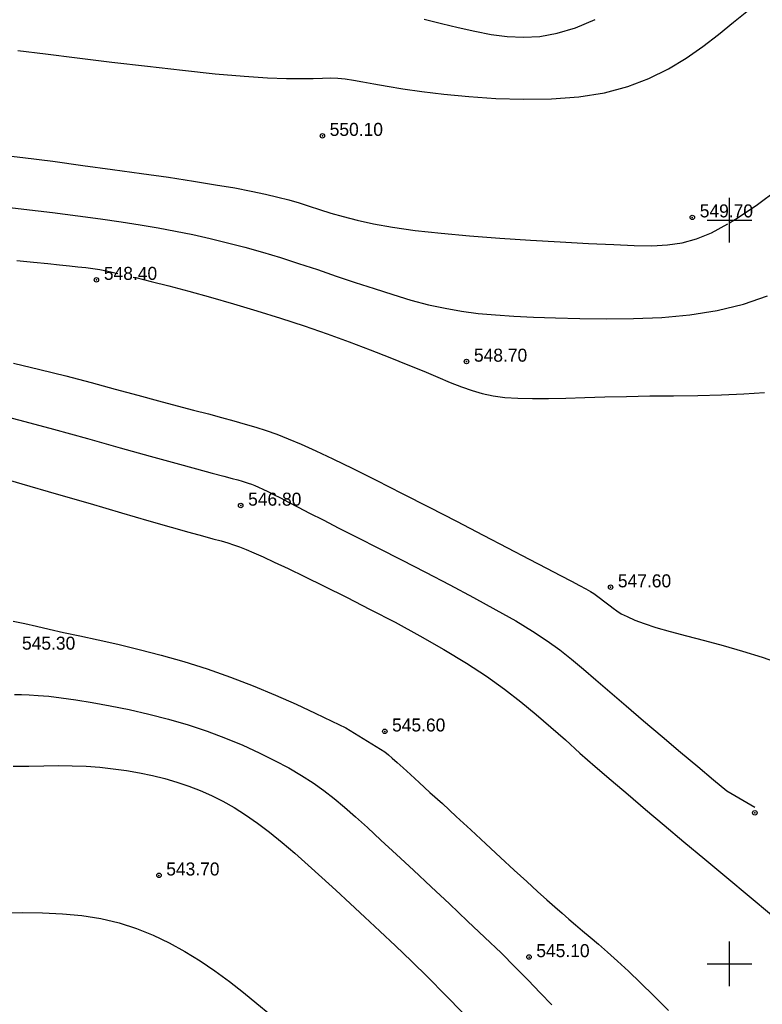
# Model space of a CAD drawing. Extents: x 0 to 361260, y 0 to 4201817.
# Tile 164 of 256: x 360202 to 360252, y 4200647 to 4200713. Entities that reach past the tile are written whole.
import ezdxf

# ---------------------------------------------------------------- set-up
doc = ezdxf.new("R2010")
doc.units = 0
doc.header["$LTSCALE"] = 0.5
doc.header["$MEASUREMENT"] = 0
doc.header["$PDMODE"] = 32
doc.header["$PDSIZE"] = 0.3
doc.linetypes.add('CONTI', pattern=[0])
for name, color, linetype in [('(004) Точки рельефа', 7, 'Continuous'), ('GORIZDEFAULT', 32, 'CONTI'), ('PI_TTDEFAULT', 5, 'CONTI'), ('SETKR', 2, 'CONTI')]:
    doc.layers.add(name, color=color, linetype=linetype)
doc.styles.add('D-431', font='txt')

# ---------------------------------------------------------------- blocks, each defined once
blk = doc.blocks.new('BL_333')
at = {"color": 0}
for p, q in [((0, -1.5), (0, 1.5)), ((-1.5, 0), (1.5, 0))]:
    blk.add_line(p, q, dxfattribs=at)

msp = doc.modelspace()

# ---------------------------------------------------------------- linework, layer by layer
at = {"layer": 'GORIZDEFAULT', "color": 32}
for points in [[(360202.21, 4200711.4, 550.5), (360204.05, 4200711.17, 550.5), (360206.19, 4200710.9, 550.5), (360208.51, 4200710.62, 550.5), (360210.91, 4200710.34, 550.5), (360213.26, 4200710.07, 550.5), (360215.46, 4200709.84, 550.5), (360217.4, 4200709.67, 550.5), (360218.98, 4200709.57, 550.5), (360220.25, 4200709.52, 550.5), (360221.25, 4200709.51, 550.5), (360222.04, 4200709.52, 550.5), (360222.67, 4200709.54, 550.5), (360223.21, 4200709.56, 550.5), (360223.7, 4200709.55, 550.5), (360224.2, 4200709.5, 550.5), (360224.75, 4200709.41, 550.5), (360225.38, 4200709.3, 550.5), (360226.12, 4200709.16, 550.5), (360227, 4200709, 550.5), (360228.06, 4200708.82, 550.5), (360229.33, 4200708.64, 550.5), (360230.82, 4200708.46, 550.5), (360232.5, 4200708.3, 550.5), (360234.3, 4200708.18, 550.5), (360236.17, 4200708.13, 550.5), (360238.05, 4200708.16, 550.5), (360239.88, 4200708.29, 550.5), (360241.6, 4200708.56, 550.5), (360243.17, 4200708.98, 550.5), (360244.59, 4200709.52, 550.5), (360245.9, 4200710.16, 550.5), (360247.09, 4200710.88, 550.5), (360248.21, 4200711.66, 550.5), (360249.27, 4200712.48, 550.5), (360250.28, 4200713.3, 550.5), (360251.28, 4200714.11, 550.5)], [(360229.5, 4200713.5, 551), (360230.65, 4200713.22, 551), (360231.78, 4200712.94, 551), (360232.9, 4200712.69, 551), (360233.99, 4200712.48, 551), (360235.07, 4200712.34, 551), (360236.16, 4200712.29, 551), (360237.27, 4200712.35, 551), (360238.44, 4200712.56, 551), (360239.67, 4200712.93, 551), (360240.99, 4200713.49, 551)], [(360249.98, 4200699.8, 549.5), (360250.19, 4200699.92, 549.5), (360250.41, 4200700.06, 549.5), (360251.79, 4200700.99, 549.5), (360253.31, 4200702.09, 549.5), (360254.88, 4200703.3, 549.5), (360256.43, 4200704.54, 549.5), (360257.91, 4200705.75, 549.5), (360259.25, 4200706.86, 549.5), (360260.37, 4200707.8, 549.5), (360262.69, 4200709.74, 549.5)], [(360200.56, 4200704.44, 549.5), (360202.53, 4200704.2, 549.5), (360204.55, 4200703.95, 549.5), (360206.57, 4200703.68, 549.5), (360208.57, 4200703.41, 549.5), (360210.5, 4200703.14, 549.5), (360212.32, 4200702.88, 549.5), (360213.99, 4200702.62, 549.5), (360215.49, 4200702.38, 549.5), (360216.78, 4200702.16, 549.5), (360217.88, 4200701.95, 549.5), (360218.83, 4200701.75, 549.5), (360219.66, 4200701.55, 549.5), (360220.4, 4200701.35, 549.5), (360221.1, 4200701.15, 549.5), (360221.78, 4200700.94, 549.5), (360222.47, 4200700.71, 549.5), (360223.22, 4200700.47, 549.5), (360224.05, 4200700.23, 549.5), (360225, 4200699.99, 549.5), (360226.1, 4200699.75, 549.5), (360227.38, 4200699.52, 549.5), (360228.89, 4200699.31, 549.5), (360230.63, 4200699.12, 549.5), (360232.55, 4200698.94, 549.5), (360234.58, 4200698.79, 549.5), (360236.63, 4200698.65, 549.5), (360238.64, 4200698.53, 549.5), (360240.53, 4200698.43, 549.5), (360242.23, 4200698.35, 549.5), (360243.6, 4200698.29, 549.5), (360244.79, 4200698.27, 549.5), (360245.84, 4200698.33, 549.5), (360246.83, 4200698.47, 549.5), (360247.79, 4200698.74, 549.5), (360248.79, 4200699.15, 549.5), (360249.89, 4200699.74, 549.5)], [(360200.49, 4200700.97, 549), (360202.61, 4200700.73, 549), (360204.52, 4200700.5, 549), (360206.22, 4200700.29, 549), (360207.75, 4200700.09, 549), (360209.14, 4200699.89, 549), (360210.42, 4200699.69, 549), (360211.63, 4200699.48, 549), (360212.8, 4200699.26, 549), (360213.96, 4200699.02, 549), (360215.12, 4200698.76, 549), (360216.28, 4200698.47, 549), (360217.45, 4200698.17, 549), (360218.63, 4200697.84, 549), (360219.84, 4200697.48, 549), (360221.06, 4200697.09, 549), (360222.32, 4200696.67, 549), (360223.59, 4200696.24, 549), (360224.87, 4200695.81, 549), (360226.14, 4200695.39, 549), (360227.39, 4200694.99, 549), (360228.61, 4200694.62, 549), (360229.78, 4200694.31, 549), (360230.91, 4200694.07, 549), (360232.01, 4200693.87, 549), (360233.13, 4200693.73, 549), (360234.28, 4200693.62, 549), (360235.51, 4200693.54, 549), (360236.85, 4200693.47, 549), (360238.33, 4200693.42, 549), (360239.96, 4200693.38, 549), (360241.73, 4200693.36, 549), (360243.57, 4200693.38, 549), (360245.46, 4200693.46, 549), (360247.35, 4200693.64, 549), (360249.19, 4200693.93, 549), (360250.94, 4200694.34, 549), (360252.56, 4200694.9, 549)], [(360202.13, 4200697.29, 548.5), (360203.26, 4200697.18, 548.5), (360204.21, 4200697.08, 548.5), (360205.01, 4200696.99, 548.5), (360205.68, 4200696.92, 548.5), (360206.24, 4200696.86, 548.5), (360206.76, 4200696.81, 548.5), (360207.24, 4200696.74, 548.5), (360207.72, 4200696.67, 548.5), (360208.25, 4200696.56, 548.5), (360208.91, 4200696.42, 548.5)], [(360209.95, 4200696.17, 548.5), (360210.03, 4200696.15, 548.5), (360210.12, 4200696.13, 548.5), (360211.15, 4200695.87, 548.5), (360212.35, 4200695.57, 548.5), (360213.69, 4200695.21, 548.5), (360215.15, 4200694.81, 548.5), (360216.68, 4200694.38, 548.5), (360218.26, 4200693.91, 548.5), (360219.85, 4200693.41, 548.5), (360221.43, 4200692.89, 548.5), (360222.97, 4200692.35, 548.5), (360224.45, 4200691.81, 548.5), (360225.87, 4200691.28, 548.5), (360227.19, 4200690.77, 548.5), (360228.4, 4200690.28, 548.5), (360229.48, 4200689.84, 548.5), (360230.42, 4200689.44, 548.5), (360231.25, 4200689.09, 548.5), (360232, 4200688.79, 548.5), (360232.71, 4200688.54, 548.5), (360233.4, 4200688.34, 548.5), (360234.13, 4200688.18, 548.5), (360234.92, 4200688.08, 548.5), (360235.8, 4200688.02, 548.5), (360236.77, 4200688, 548.5), (360237.85, 4200688.01, 548.5), (360239.01, 4200688.03, 548.5), (360240.28, 4200688.08, 548.5), (360241.64, 4200688.12, 548.5), (360243.1, 4200688.15, 548.5), (360244.65, 4200688.18, 548.5), (360246.25, 4200688.19, 548.5), (360247.87, 4200688.21, 548.5), (360249.46, 4200688.25, 548.5), (360250.97, 4200688.32, 548.5), (360252.37, 4200688.42, 548.5)], [(360201.91, 4200690.37, 547.5), (360203.68, 4200689.95, 547.5), (360205.43, 4200689.52, 547.5), (360207.12, 4200689.08, 547.5), (360208.75, 4200688.64, 547.5), (360210.27, 4200688.23, 547.5), (360211.66, 4200687.85, 547.5), (360212.9, 4200687.52, 547.5), (360214.01, 4200687.23, 547.5), (360215, 4200686.97, 547.5), (360215.89, 4200686.73, 547.5), (360216.71, 4200686.51, 547.5), (360217.47, 4200686.29, 547.5), (360218.18, 4200686.08, 547.5), (360218.88, 4200685.85, 547.5), (360219.6, 4200685.6, 547.5), (360220.37, 4200685.3, 547.5), (360221.23, 4200684.93, 547.5), (360222.22, 4200684.49, 547.5), (360223.36, 4200683.95, 547.5), (360224.71, 4200683.29, 547.5), (360226.28, 4200682.51, 547.5), (360228.01, 4200681.63, 547.5), (360229.84, 4200680.69, 547.5), (360231.67, 4200679.75, 547.5), (360233.45, 4200678.82, 547.5), (360235.1, 4200677.97, 547.5), (360236.54, 4200677.21, 547.5), (360237.72, 4200676.6, 547.5), (360238.66, 4200676.11, 547.5), (360239.39, 4200675.73, 547.5), (360239.94, 4200675.44, 547.5), (360240.35, 4200675.21, 547.5), (360240.66, 4200675.04, 547.5), (360240.89, 4200674.9, 547.5), (360241.99, 4200674.06, 547.5), (360242.19, 4200673.91, 547.5), (360242.43, 4200673.73, 547.5), (360242.74, 4200673.54, 547.5), (360243.14, 4200673.34, 547.5), (360243.64, 4200673.11, 547.5), (360244.28, 4200672.87, 547.5), (360245.07, 4200672.62, 547.5), (360246.03, 4200672.35, 547.5), (360247.12, 4200672.05, 547.5), (360248.32, 4200671.74, 547.5), (360249.59, 4200671.4, 547.5), (360250.89, 4200671.03, 547.5), (360252.2, 4200670.62, 547.5), (360253.47, 4200670.17, 547.5)], [(360200.17, 4200687.12, 547), (360202.33, 4200686.55, 547), (360204.6, 4200685.94, 547), (360206.88, 4200685.31, 547), (360209.08, 4200684.7, 547), (360211.09, 4200684.14, 547), (360212.82, 4200683.66, 547), (360214.2, 4200683.28, 547), (360215.25, 4200682.99, 547), (360216.03, 4200682.78, 547), (360216.59, 4200682.63, 547), (360216.98, 4200682.53, 547), (360217.26, 4200682.45, 547), (360217.48, 4200682.39, 547), (360217.68, 4200682.32, 547), (360217.89, 4200682.25, 547), (360218.12, 4200682.15, 547), (360218.37, 4200682.04, 547), (360218.66, 4200681.91, 547), (360218.99, 4200681.75, 547), (360219.38, 4200681.55, 547), (360219.84, 4200681.32, 547), (360220.38, 4200681.04, 547), (360221.03, 4200680.7, 547), (360221.8, 4200680.3, 547), (360222.71, 4200679.84, 547), (360223.77, 4200679.29, 547), (360225.01, 4200678.66, 547), (360226.42, 4200677.94, 547), (360227.97, 4200677.15, 547), (360229.59, 4200676.32, 547), (360231.23, 4200675.47, 547), (360232.82, 4200674.62, 547), (360234.32, 4200673.81, 547), (360235.65, 4200673.05, 547), (360236.78, 4200672.36, 547), (360237.75, 4200671.72, 547), (360238.6, 4200671.11, 547), (360239.4, 4200670.48, 547), (360240.19, 4200669.82, 547), (360241.03, 4200669.1, 547), (360241.97, 4200668.28, 547), (360243.06, 4200667.34, 547), (360244.24, 4200666.33, 547), (360245.48, 4200665.28, 547), (360246.71, 4200664.24, 547), (360247.88, 4200663.26, 547), (360248.94, 4200662.37, 547), (360249.83, 4200661.63, 547), (360251.71, 4200660.53, 547)], [(360200.23, 4200682.93, 546.5), (360202.47, 4200682.28, 546.5), (360204.78, 4200681.6, 546.5), (360207.05, 4200680.94, 546.5), (360209.16, 4200680.32, 546.5), (360211.01, 4200679.79, 546.5), (360212.51, 4200679.36, 546.5), (360213.69, 4200679.03, 546.5), (360214.6, 4200678.78, 546.5), (360215.31, 4200678.58, 546.5), (360215.85, 4200678.43, 546.5), (360216.3, 4200678.3, 546.5), (360216.69, 4200678.17, 546.5), (360217.1, 4200678.03, 546.5), (360217.54, 4200677.86, 546.5), (360218.06, 4200677.64, 546.5), (360218.68, 4200677.36, 546.5), (360219.43, 4200677.01, 546.5), (360220.35, 4200676.57, 546.5), (360221.46, 4200676.03, 546.5), (360222.78, 4200675.39, 546.5), (360224.28, 4200674.64, 546.5), (360225.88, 4200673.83, 546.5), (360227.55, 4200672.96, 546.5), (360229.21, 4200672.05, 546.5), (360230.82, 4200671.13, 546.5), (360232.33, 4200670.22, 546.5), (360233.68, 4200669.33, 546.5), (360234.89, 4200668.46, 546.5), (360236, 4200667.61, 546.5), (360237.03, 4200666.76, 546.5), (360238.01, 4200665.91, 546.5), (360238.98, 4200665.05, 546.5), (360239.96, 4200664.17, 546.5), (360240.99, 4200663.27, 546.5), (360242.06, 4200662.34, 546.5), (360243.19, 4200661.38, 546.5), (360244.37, 4200660.37, 546.5), (360245.62, 4200659.32, 546.5), (360246.95, 4200658.21, 546.5), (360248.35, 4200657.04, 546.5), (360249.82, 4200655.81, 546.5), (360251.33, 4200654.55, 546.5), (360252.84, 4200653.3, 546.5)], [(360201.88, 4200673.03, 545.5), (360202.66, 4200672.87, 545.5), (360203.45, 4200672.69, 545.5), (360204.31, 4200672.49, 545.5), (360205.27, 4200672.28, 545.5), (360206.37, 4200672.04, 545.5), (360207.59, 4200671.78, 545.5), (360208.92, 4200671.48, 545.5), (360210.34, 4200671.14, 545.5), (360211.83, 4200670.76, 545.5), (360213.36, 4200670.33, 545.5), (360214.92, 4200669.83, 545.5), (360216.48, 4200669.28, 545.5), (360218.02, 4200668.68, 545.5), (360219.5, 4200668.06, 545.5), (360220.9, 4200667.45, 545.5), (360222.17, 4200666.86, 545.5), (360223.29, 4200666.32, 545.5), (360224.23, 4200665.86, 545.5), (360226.86, 4200664.26, 545.5), (360227.09, 4200664.06, 545.5), (360227.35, 4200663.82, 545.5), (360227.68, 4200663.53, 545.5), (360228.09, 4200663.17, 545.5), (360228.58, 4200662.73, 545.5), (360229.17, 4200662.19, 545.5), (360229.88, 4200661.53, 545.5), (360230.72, 4200660.77, 545.5), (360231.64, 4200659.91, 545.5), (360232.63, 4200659, 545.5), (360233.63, 4200658.07, 545.5), (360234.62, 4200657.16, 545.5), (360235.55, 4200656.3, 545.5), (360236.39, 4200655.53, 545.5), (360237.11, 4200654.87, 545.5), (360237.73, 4200654.31, 545.5), (360238.27, 4200653.83, 545.5), (360238.76, 4200653.41, 545.5), (360239.21, 4200653.01, 545.5), (360239.66, 4200652.63, 545.5), (360240.13, 4200652.23, 545.5), (360240.64, 4200651.8, 545.5), (360241.2, 4200651.32, 545.5), (360241.81, 4200650.79, 545.5), (360242.48, 4200650.18, 545.5), (360243.22, 4200649.5, 545.5), (360244.04, 4200648.72, 545.5), (360244.93, 4200647.85, 545.5), (360245.9, 4200646.87, 545.5)], [(360201.98, 4200668.11, 545), (360202.45, 4200668.11, 545), (360202.97, 4200668.09, 545), (360203.57, 4200668.05, 545), (360204.28, 4200667.99, 545), (360205.11, 4200667.89, 545), (360206.09, 4200667.75, 545), (360207.19, 4200667.57, 545), (360208.4, 4200667.35, 545), (360209.67, 4200667.09, 545), (360210.99, 4200666.79, 545), (360212.32, 4200666.45, 545), (360213.64, 4200666.06, 545), (360214.91, 4200665.64, 545), (360216.14, 4200665.18, 545), (360217.31, 4200664.7, 545), (360218.41, 4200664.19, 545), (360219.44, 4200663.68, 545), (360220.4, 4200663.17, 545), (360221.26, 4200662.66, 545), (360222.04, 4200662.16, 545), (360222.76, 4200661.66, 545), (360223.45, 4200661.12, 545), (360224.14, 4200660.54, 545), (360224.88, 4200659.89, 545), (360225.68, 4200659.16, 545), (360226.59, 4200658.31, 545), (360227.63, 4200657.35, 545), (360228.77, 4200656.3, 545), (360229.97, 4200655.18, 545), (360231.2, 4200654.03, 545), (360232.41, 4200652.88, 545), (360233.58, 4200651.77, 545), (360234.66, 4200650.73, 545), (360235.62, 4200649.77, 545), (360236.49, 4200648.9, 545), (360237.3, 4200648.06, 545), (360238.07, 4200647.25, 545)], [(360201.89, 4200663.28, 544.5), (360202.94, 4200663.3, 544.5), (360203.94, 4200663.32, 544.5), (360204.91, 4200663.33, 544.5), (360205.85, 4200663.32, 544.5), (360206.78, 4200663.28, 544.5), (360207.7, 4200663.22, 544.5), (360208.6, 4200663.12, 544.5), (360209.5, 4200663, 544.5), (360210.38, 4200662.84, 544.5), (360211.24, 4200662.66, 544.5), (360212.08, 4200662.45, 544.5), (360212.89, 4200662.21, 544.5), (360213.68, 4200661.95, 544.5), (360214.46, 4200661.65, 544.5), (360215.22, 4200661.32, 544.5), (360215.97, 4200660.94, 544.5), (360216.73, 4200660.5, 544.5), (360217.5, 4200660.02, 544.5), (360218.29, 4200659.46, 544.5), (360219.11, 4200658.85, 544.5), (360219.95, 4200658.16, 544.5), (360220.81, 4200657.43, 544.5), (360221.7, 4200656.64, 544.5), (360222.62, 4200655.81, 544.5), (360223.56, 4200654.95, 544.5), (360224.52, 4200654.06, 544.5), (360225.51, 4200653.14, 544.5), (360226.52, 4200652.19, 544.5), (360227.56, 4200651.21, 544.5), (360228.64, 4200650.17, 544.5), (360229.76, 4200649.08, 544.5), (360230.91, 4200647.92, 544.5), (360232.11, 4200646.68, 544.5)], [(360201.21, 4200653.43, 543.5), (360202.52, 4200653.45, 543.5), (360203.85, 4200653.43, 543.5), (360205.19, 4200653.36, 543.5), (360206.5, 4200653.24, 543.5), (360207.78, 4200653.04, 543.5), (360209, 4200652.75, 543.5), (360210.17, 4200652.38, 543.5), (360211.29, 4200651.93, 543.5), (360212.37, 4200651.42, 543.5), (360213.42, 4200650.84, 543.5), (360214.44, 4200650.21, 543.5), (360215.43, 4200649.54, 543.5), (360216.41, 4200648.82, 543.5), (360217.35, 4200648.08, 543.5), (360218.26, 4200647.34, 543.5), (360219.12, 4200646.61, 543.5)]]:
    msp.add_polyline3d(points, dxfattribs=at)
at = {"layer": 'PI_TTDEFAULT', "color": 5}
for p in [(360222.66, 4200705.66, 550.1), (360247.51, 4200700.18, 549.7), (360207.48, 4200695.98, 548.4), (360232.34, 4200690.49, 548.7), (360217.17, 4200680.81, 546.8), (360242.02, 4200675.32, 547.6), (360226.85, 4200665.63, 545.6), (360251.71, 4200660.15, 547), (360211.68, 4200655.95, 543.7), (360236.54, 4200650.46, 545.1)]:
    msp.add_point(p, dxfattribs=at)

# ---------------------------------------------------------------- block references
at = {"layer": 'SETKR', "color": 92}
for p in [(360250, 4200700), (360250, 4200650)]:
    msp.add_blockref('BL_333', p, dxfattribs=at)

# ---------------------------------------------------------------- texts
at = {"layer": '(004) Точки рельефа', "style": 'D-431'}
for s, p in [('550.10', (360223.15, 4200705.66)), ('549.70', (360248.01, 4200700.18)), ('548.40', (360207.98, 4200695.98)), ('548.70', (360232.84, 4200690.48)), ('546.80', (360217.67, 4200680.8)), ('547.60', (360242.51, 4200675.31)), ('545.30', (360202.48, 4200671.12)), ('545.60', (360227.34, 4200665.62)), ('543.70', (360212.17, 4200655.94)), ('545.10', (360237.03, 4200650.45))]:
    msp.add_text(s, height=0.875, dxfattribs=at).set_placement(p)

doc.saveas('drawing.dxf')
